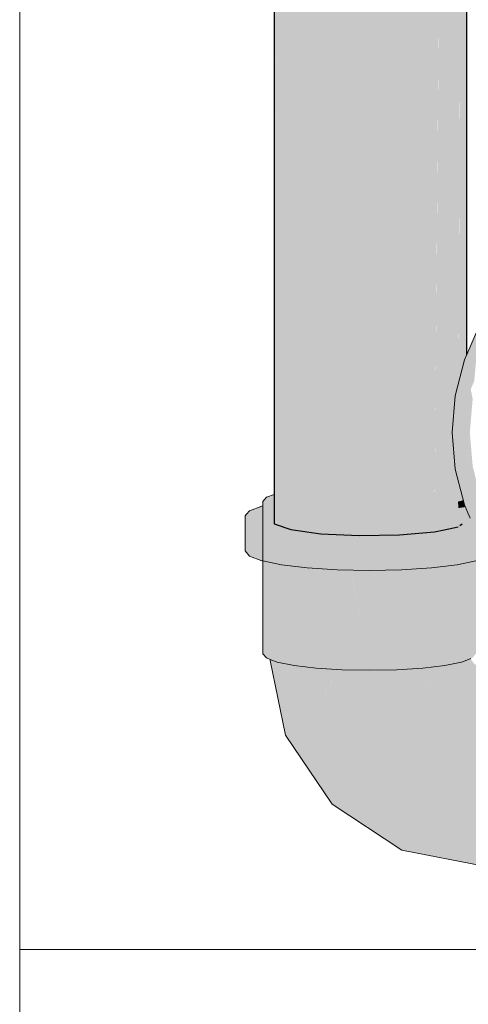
# Model space of a CAD drawing. Header units: millimetres. Extents: x 321 to 585, y -277 to 9.
# Tile 151 of 256: x 478.261 to 478.728, y -250.605 to -249.579. Entities that reach past the tile are written whole.
import ezdxf

# ---------------------------------------------------------------- set-up
doc = ezdxf.new("R2010")
doc.units = ezdxf.units.MM
doc.header["$MEASUREMENT"] = 0
for name, color, linetype, lineweight in [('CV-Condutos', 1, 'Continuous', 25), ('CV-Conexões', 9, 'Continuous', 18), ('IFC-Pilar-Contorno', 83, 'Continuous', 5), ('IFC-Viga-Contorno', 66, 'Continuous', 5), ('TQ-Conexões', 9, 'Continuous', 18)]:
    doc.layers.add(name, color=color, linetype=linetype, lineweight=lineweight)

msp = doc.modelspace()

# ---------------------------------------------------------------- hatches: boundary and pattern name
at = {"layer": 'CV-Condutos', "linetype": 'Continuous'}
for points in [[(478.5258, -250.0734), (478.5257, -250.0807), (478.5257, -250.083), (478.5256, -250.104), (478.5428, -250.11), (478.5428, -250.0795), (478.5428, -250.0743), (478.5428, -250.0671), (478.5369, -250.0693), (478.5428, -250.0671), (478.5428, -250.0468), (478.5302, -250.0617), (478.5293, -250.0627), (478.5302, -250.0617), (478.5428, -250.0468), (478.5428, -250.0399), (478.5428, -247.469), (478.5408, -247.4687), (478.5405, -247.4687), (478.5259, -250.0598), (478.5258, -250.0668), (478.5259, -250.0598), (478.5387, -247.7844), (478.5393, -247.682), (478.5399, -247.5697), (478.5401, -247.5385), (478.5402, -247.5261), (478.5368, -247.4703), (478.5402, -247.5261), (478.5405, -247.4716), (478.5403, -247.4686), (478.5384, -247.4684), (478.5384, -247.4709), (478.5384, -247.4684), (478.5382, -247.4683), (478.5367, -247.4681), (478.5346, -247.4678), (478.5345, -247.4678), (478.5346, -247.4695), (478.5345, -247.4678), (478.5339, -247.4677), (478.5339, -247.4693), (478.5359, -247.5261), (478.5361, -247.5385), (478.5368, -247.5697), (478.5361, -247.5385), (478.5345, -247.5385), (478.5355, -247.5697), (478.5354, -247.5697), (478.5355, -247.5697), (478.5345, -247.5385), (478.5361, -247.5385), (478.5359, -247.5261), (478.5339, -247.4693), (478.5339, -247.4677), (478.533, -247.4676), (478.5328, -247.4676), (478.533, -247.469), (478.5328, -247.4676), (478.5295, -247.4671), (478.5266, -247.4667), (478.5296, -247.4678), (478.5266, -247.4667), (478.5256, -247.4664), (478.5257, -247.4666), (478.534, -247.5261), (478.5343, -247.5385), (478.5348, -247.5697), (478.5343, -247.5385), (478.534, -247.5261), (478.5256, -247.4664), (478.5256, -247.5261), (478.5265, -247.5385), (478.5288, -247.5697), (478.5368, -247.682), (478.5288, -247.5697), (478.5281, -247.5697), (478.5288, -247.5697), (478.5265, -247.5385), (478.5256, -247.5261), (478.5256, -247.5385), (478.5257, -247.5697), (478.5257, -247.682), (478.5257, -247.7189), (478.5257, -247.682), (478.5256, -247.5697), (478.5256, -247.682), (478.5256, -247.7186), (478.5256, -250.0601), (478.5257, -250.0669)], [(478.5428, -247.4709), (478.5428, -250.11), (478.5699, -247.4728), (478.5699, -247.4723), (478.5697, -247.4723), (478.5687, -247.4722), (478.5641, -247.472), (478.5428, -247.469)], [(478.5699, -247.4723), (478.5428, -250.11), (478.5741, -250.1144), (478.5741, -247.4725), (478.5708, -247.4723)], [(478.6812, -248.0241), (478.6737, -247.7374), (478.6667, -247.4735), (478.6667, -247.4732), (478.6623, -247.4736), (478.6598, -247.4736), (478.6598, -247.4738), (478.6598, -247.4736), (478.6597, -247.4736), (478.6561, -247.4737), (478.6561, -247.4741), (478.6561, -247.755), (478.6561, -247.4737), (478.6525, -247.4737), (478.6506, -247.4738), (478.6466, -247.7646), (478.6561, -248.0492), (478.6466, -247.7646), (478.633, -247.4741), (478.6283, -247.4741), (478.6257, -247.4742), (478.6184, -247.4743), (478.6142, -247.4744), (478.6343, -247.7768), (478.6142, -247.4744), (478.6142, -247.797), (478.6425, -248.0628), (478.6142, -247.797), (478.6089, -247.4742), (478.5908, -247.4733), (478.5866, -247.4731), (478.5844, -247.473), (478.6045, -247.8067), (478.5844, -247.473), (478.5774, -247.4726), (478.5741, -247.4725), (478.5741, -247.8371), (478.5741, -248.1311), (478.5741, -250.1144), (478.6142, -250.1164), (478.6006, -248.1046), (478.5932, -247.8179), (478.6006, -248.1046), (478.6006, -248.1047), (478.6043, -248.101), (478.6006, -248.1047), (478.6006, -248.1049), (478.6142, -250.1164), (478.6142, -248.0913), (478.6142, -248.0911), (478.6142, -248.091), (478.6142, -250.1164), (478.6561, -250.1157), (478.6926, -250.1125), (478.7098, -247.9955), (478.7174, -247.9879), (478.7174, -247.7556), (478.7174, -247.9602), (478.7174, -247.9712), (478.723, -247.9657), (478.7174, -247.9712), (478.7174, -247.9877), (478.7235, -247.9817), (478.7235, -247.9818), (478.7235, -247.9817), (478.7236, -247.9663), (478.7235, -247.9651), (478.719, -247.754), (478.7188, -247.7542), (478.7185, -247.7545), (478.7188, -247.7542), (478.719, -247.754), (478.7236, -247.9663), (478.7242, -247.7488), (478.7236, -247.9651), (478.7236, -247.9663), (478.7246, -247.9806), (478.7246, -247.9807), (478.7246, -247.9808), (478.7262, -247.9792), (478.7261, -247.9793), (478.7256, -247.9797), (478.7257, -247.9796), (478.7256, -247.9797), (478.7261, -247.9793), (478.7262, -247.9792), (478.7262, -247.9791), (478.7262, -247.979), (478.7246, -247.9674), (478.7246, -247.9641), (478.7244, -247.7486), (478.7243, -247.7045), (478.7244, -247.6868), (478.7177, -247.6935), (478.718, -247.7108), (478.7177, -247.6936), (478.7174, -247.6939), (478.7178, -247.7111), (478.7174, -247.6938), (478.7174, -247.7114), (478.7174, -247.6939), (478.7123, -247.699), (478.7126, -247.7163), (478.7133, -247.7596), (478.713, -247.76), (478.7133, -247.7596), (478.7126, -247.7163), (478.7122, -247.699), (478.7121, -247.7168), (478.7117, -247.7612), (478.7121, -247.7168), (478.7122, -247.699), (478.7045, -247.7067), (478.7048, -247.7241), (478.7056, -247.7674), (478.7048, -247.7241), (478.7045, -247.7068), (478.6927, -247.7186), (478.6937, -247.7352), (478.6963, -247.7767), (478.6954, -247.7776), (478.6963, -247.7767), (478.6937, -247.7352), (478.6926, -247.7184), (478.6926, -247.7362), (478.6926, -247.7803), (478.6926, -248.0127), (478.6847, -247.7263)], [(478.726, -249.9242), (478.7259, -249.8303), (478.7236, -247.9663), (478.7202, -249.8981), (478.7225, -249.9249), (478.7202, -249.8981), (478.7236, -247.9663), (478.7181, -249.8724), (478.7179, -249.9257), (478.7226, -249.9271), (478.7179, -249.9257), (478.7179, -249.9466), (478.7179, -249.9563), (478.7183, -249.9545), (478.7185, -249.9539), (478.7232, -249.9343), (478.7231, -249.9329), (478.7232, -249.9343), (478.7251, -249.9278), (478.7232, -249.9343), (478.7185, -249.9539), (478.7233, -249.9349), (478.7237, -249.9334), (478.726, -249.9281), (478.7261, -249.9279), (478.7261, -249.9239), (478.7259, -249.8303)], [(478.7262, -249.9234), (478.7262, -249.8263), (478.7262, -247.9793), (478.7262, -247.9792), (478.7248, -247.9806), (478.7253, -247.9801), (478.7248, -247.9806), (478.7246, -247.9808), (478.7252, -247.9802), (478.7246, -247.9808), (478.7239, -247.9815), (478.7236, -247.9818), (478.7246, -247.9809), (478.7236, -247.9818), (478.7236, -247.9819), (478.7259, -249.8303), (478.7261, -249.9239), (478.7259, -249.8293), (478.7261, -249.9239), (478.726, -249.8287), (478.7262, -249.9234), (478.7261, -249.8272)], [(478.7174, -250.1071), (478.7175, -250.0866), (478.7175, -250.0601), (478.7174, -250.0599), (478.7173, -250.0594), (478.7173, -250.0592), (478.7174, -250.0859), (478.7173, -250.0592), (478.7166, -250.0565), (478.7162, -250.055), (478.7173, -250.0849), (478.7162, -250.055), (478.7142, -250.0472), (478.7167, -250.0775), (478.7142, -250.0472), (478.711, -250.0089), (478.7133, -250.0436), (478.711, -250.0089), (478.7142, -249.9707), (478.7169, -249.9601), (478.7174, -249.958), (478.7179, -249.9563), (478.7179, -249.9257), (478.7235, -247.9819), (478.7235, -247.9819), (478.7184, -247.987), (478.7203, -247.9851), (478.7197, -247.9857), (478.7203, -247.9851), (478.7184, -247.987), (478.7174, -247.9879), (478.7174, -247.988), (478.7174, -247.9879), (478.7149, -247.9905), (478.7174, -247.9879), (478.7098, -247.9955), (478.7109, -247.9945), (478.7098, -247.9955), (478.7114, -247.9939), (478.7137, -247.9917), (478.7174, -247.9881), (478.7174, -249.932), (478.7174, -247.9881), (478.7137, -247.9917), (478.7128, -247.9926), (478.7137, -247.9917), (478.7114, -247.9939), (478.7098, -247.9955), (478.7098, -247.9956), (478.7098, -247.9956), (478.7168, -249.9393), (478.7098, -247.9955), (478.7103, -249.9863), (478.7098, -247.9955), (478.6951, -249.8161), (478.6938, -249.9667), (478.7045, -250.0089), (478.7094, -249.9895), (478.7045, -250.0089), (478.706, -250.0148), (478.7062, -250.0155), (478.7096, -249.9912), (478.7098, -249.9939), (478.7096, -249.9912), (478.708, -250.0227), (478.7094, -250.0283), (478.708, -250.0227), (478.7096, -249.9912), (478.7062, -250.0155), (478.7078, -250.0218), (478.7062, -250.0155), (478.706, -250.0148), (478.7045, -250.0089), (478.6938, -249.9667), (478.6931, -250.054), (478.6926, -250.1125), (478.7026, -250.1103)], [(478.7261, -249.9239), (478.7261, -249.9279), (478.7262, -249.9276), (478.7262, -249.9234), (478.726, -249.8287)], [(478.7262, -249.9276), (478.7262, -249.9234), (478.7262, -249.9234)], [(478.5256, -250.104), (478.5258, -250.0734), (478.5257, -250.0669), (478.5256, -250.0601), (478.5256, -250.067), (478.5256, -250.0735)], [(478.7233, -250.083), (478.7225, -250.0797), (478.7221, -250.0783), (478.7176, -250.0604), (478.7175, -250.0705), (478.7175, -250.0866), (478.7174, -250.1071), (478.7186, -250.1005), (478.7222, -250.0812), (478.7186, -250.1005), (478.7191, -250.1059), (478.7215, -250.1041), (478.7232, -250.0835)], [(478.7175, -250.0866), (478.7176, -250.0604), (478.7175, -250.0601)]]:
    msp.add_hatch(color=11, dxfattribs=at).paths.add_polyline_path(points)
at = {"layer": 'CV-Conexões', "linetype": 'Continuous'}
for points in [[(478.5256, -250.0741), (478.5256, -250.0735), (478.5176, -250.0765), (478.5138, -250.081), (478.5138, -250.0852), (478.5139, -250.0854), (478.5139, -250.0852), (478.5139, -250.0854), (478.517, -250.0848), (478.5165, -250.0842), (478.5175, -250.0838), (478.5165, -250.0842), (478.517, -250.0848), (478.5184, -250.0845), (478.517, -250.0848), (478.5139, -250.0854), (478.5138, -250.0852), (478.5138, -250.0854), (478.5138, -250.1427), (478.5152, -250.143), (478.5138, -250.1427), (478.5138, -250.2394), (478.5176, -250.2439), (478.5152, -250.143), (478.5176, -250.2439), (478.5176, -250.1435), (478.5176, -250.2264), (478.5176, -250.2439), (478.5214, -250.2453), (478.5287, -250.2481), (478.519, -250.1438), (478.5287, -250.2481), (478.5216, -250.1443), (478.5176, -250.0855), (478.5256, -250.0862), (478.7163, -250.0727), (478.5256, -250.085), (478.7163, -250.0726), (478.5256, -250.0835), (478.5223, -250.0837), (478.5197, -250.083), (478.5223, -250.0837), (478.5256, -250.083), (478.5256, -250.0825), (478.5256, -250.0809), (478.5235, -250.0816), (478.5256, -250.0808), (478.5256, -250.0778), (478.5256, -250.076)], [(478.6027, -250.0674), (478.5223, -250.0837), (478.7209, -250.0724)], [(478.5616, -250.0672), (478.5235, -250.0816), (478.5693, -250.066)], [(478.7164, -250.074), (478.7163, -250.0727), (478.5256, -250.0862), (478.6535, -250.0977), (478.7176, -250.0877), (478.717, -250.081)], [(478.5138, -250.0854), (478.5127, -250.0856), (478.4998, -250.0905), (478.4969, -250.094), (478.4954, -250.0957), (478.4981, -250.0944), (478.4954, -250.0957), (478.4954, -250.1324), (478.4998, -250.1377), (478.5127, -250.1425), (478.4998, -250.1009), (478.5127, -250.1425), (478.5138, -250.1427), (478.5138, -250.1408), (478.5138, -250.1427), (478.5333, -250.1467), (478.5601, -250.1499), (478.5601, -250.1131), (478.5127, -250.1058), (478.5333, -250.1099), (478.5138, -250.106), (478.5127, -250.1058), (478.5138, -250.1059), (478.5256, -250.1076), (478.5428, -250.11), (478.5256, -250.104), (478.5428, -250.11), (478.5256, -250.1076), (478.5169, -250.1064), (478.5256, -250.1078), (478.5449, -250.1108), (478.5601, -250.1131), (478.5625, -250.1128), (478.5606, -250.1125), (478.5232, -250.1032), (478.5548, -250.1117), (478.5256, -250.1038), (478.5232, -250.1032), (478.5138, -250.1006), (478.5232, -250.1032), (478.5256, -250.1038), (478.5606, -250.1125), (478.5625, -250.1128), (478.5601, -250.1131), (478.5626, -250.1128), (478.7262, -250.0884), (478.5913, -250.0762), (478.5256, -250.1022), (478.5256, -250.0969), (478.5149, -250.1003), (478.5138, -250.0999), (478.4994, -250.0949), (478.4985, -250.0945), (478.4994, -250.0949), (478.5138, -250.0999), (478.5149, -250.1003), (478.5256, -250.0969), (478.5256, -250.0896), (478.5138, -250.092), (478.5138, -250.0888), (478.5138, -250.0867)], [(478.7216, -250.0798), (478.717, -250.081), (478.7176, -250.0877), (478.7242, -250.0867), (478.7246, -250.0866), (478.7237, -250.0845), (478.7224, -250.0796)], [(478.7307, -250.1006), (478.7297, -250.0982), (478.7278, -250.0939), (478.7269, -250.0919), (478.7262, -250.0903), (478.7252, -250.088), (478.7262, -250.0929), (478.7262, -250.1007), (478.7262, -250.0929), (478.7252, -250.088), (478.725, -250.0876), (478.7249, -250.0874), (478.7247, -250.0868), (478.7033, -250.0932), (478.7262, -250.0864), (478.6535, -250.0977), (478.5176, -250.0855), (478.5961, -250.0977), (478.5993, -250.1157), (478.6057, -250.116), (478.6238, -250.1163), (478.6248, -250.1163), (478.6281, -250.1162), (478.6248, -250.0983), (478.6281, -250.1162), (478.6343, -250.1161), (478.6535, -250.1158), (478.6551, -250.1158), (478.6561, -250.1157), (478.6566, -250.1157), (478.6624, -250.1152), (478.6803, -250.1136), (478.6829, -250.1133), (478.6803, -250.0959), (478.6829, -250.1133), (478.6878, -250.1129), (478.6926, -250.1125), (478.7033, -250.1102), (478.7067, -250.1094), (478.7174, -250.1071), (478.7192, -250.1059), (478.7196, -250.1055), (478.7209, -250.0896), (478.7236, -250.1026), (478.7209, -250.0896), (478.7196, -250.1055), (478.7209, -250.1046), (478.7218, -250.104), (478.7249, -250.1449), (478.7219, -250.1038), (478.7262, -250.1152)], [(478.5176, -250.0855), (478.5187, -250.1016), (478.5207, -250.1023), (478.5256, -250.104), (478.5287, -250.1051), (478.5256, -250.0997), (478.5287, -250.1051), (478.5319, -250.1062), (478.544, -250.1102), (478.5287, -250.0896), (478.544, -250.1102), (478.5444, -250.1102), (478.5463, -250.1105), (478.551, -250.1112), (478.5667, -250.1134), (478.5463, -250.0932), (478.5256, -250.0885), (478.5463, -250.0932), (478.5667, -250.1134), (478.5693, -250.1137), (478.5723, -250.1141), (478.5782, -250.1146), (478.5693, -250.0959), (478.5782, -250.1146), (478.5935, -250.1154), (478.5961, -250.1155), (478.5993, -250.1157), (478.5961, -250.0977), (478.5256, -250.0876), (478.5961, -250.0977), (478.5256, -250.0867)], [(478.7254, -250.0885), (478.5626, -250.1128), (478.5601, -250.1131), (478.5601, -250.1137), (478.5601, -250.1499), (478.5691, -250.1141), (478.5601, -250.1499), (478.59, -250.1166), (478.5912, -250.1153), (478.5741, -250.1144), (478.5912, -250.1153), (478.5692, -250.1137), (478.5912, -250.1153), (478.5913, -250.1151), (478.5913, -250.1168), (478.5913, -250.1519), (478.6244, -250.1163), (478.5913, -250.1519), (478.6248, -250.1526), (478.6583, -250.1519), (478.6248, -250.1163), (478.6583, -250.1519), (478.6252, -250.1162), (478.6248, -250.1158), (478.6252, -250.1162), (478.6271, -250.1183), (478.6561, -250.1157), (478.6583, -250.1155), (478.6271, -250.1183), (478.6583, -250.1519), (478.6895, -250.1499), (478.7163, -250.1467), (478.7358, -250.1427), (478.7369, -250.1425), (478.7369, -250.1146), (478.7366, -250.114), (478.7358, -250.1121), (478.7348, -250.1099), (478.7344, -250.1089), (478.7333, -250.1065), (478.7163, -250.1099), (478.6895, -250.1131), (478.6586, -250.1155), (478.6895, -250.1131), (478.7023, -250.1116), (478.6745, -250.1141), (478.7023, -250.1116), (478.7163, -250.1099), (478.6583, -250.1151), (478.5658, -250.1132), (478.5627, -250.1128), (478.5658, -250.1132), (478.6583, -250.1151), (478.696, -250.1117), (478.7163, -250.1099), (478.7369, -250.1058), (478.7076, -250.1092), (478.7159, -250.1083), (478.7168, -250.1073), (478.7159, -250.1083), (478.7174, -250.1071), (478.7159, -250.1083), (478.7262, -250.107), (478.7332, -250.1062), (478.7329, -250.1055), (478.7322, -250.104), (478.7278, -250.1049), (478.7262, -250.1053), (478.7175, -250.1071), (478.7262, -250.1053), (478.7278, -250.1049), (478.7322, -250.104), (478.7308, -250.1009), (478.7298, -250.0985), (478.7262, -250.101), (478.7262, -250.1007), (478.7262, -250.0968), (478.7262, -250.0964), (478.7262, -250.095), (478.7262, -250.0933), (478.7262, -250.0905)], [(478.5169, -250.1064), (478.5428, -250.11), (478.5138, -250.1059)], [(478.5463, -250.1105), (478.5463, -250.1482), (478.5613, -250.15)], [(478.5913, -250.1151), (478.5601, -250.1499), (478.5913, -250.1519)], [(478.5961, -250.1522), (478.5961, -250.1175), (478.5784, -250.115)], [(478.683, -250.1145), (478.6883, -250.15), (478.7033, -250.1482)], [(478.6248, -250.1526), (478.5995, -250.1167), (478.6061, -250.1529), (478.6248, -250.2567), (478.6535, -250.2561), (478.6535, -250.152), (478.6346, -250.1524)], [(478.5216, -250.1443), (478.5256, -250.2032), (478.5287, -250.2481), (478.5287, -250.1457), (478.5256, -250.1451)], [(478.5287, -250.1461), (478.5287, -250.2481), (478.5401, -250.1481), (478.5399, -250.1475), (478.5333, -250.1467), (478.5287, -250.1457)], [(478.7209, -250.1461), (478.7209, -250.1457), (478.7163, -250.1467), (478.7147, -250.1469), (478.7147, -250.147), (478.7033, -250.2516), (478.7209, -250.2481)], [(478.7358, -250.2394), (478.7358, -250.1427), (478.7334, -250.1432), (478.732, -250.1435), (478.7262, -250.1447), (478.7249, -250.1449), (478.7262, -250.163), (478.7249, -250.1449), (478.7243, -250.145), (478.7209, -250.1457), (478.7209, -250.1973), (478.7262, -250.2006), (478.7262, -250.1756), (478.7262, -250.1691), (478.7262, -250.1756), (478.7262, -250.2006), (478.7209, -250.1973), (478.7209, -250.2481), (478.7262, -250.2235), (478.7209, -250.2481), (478.7262, -250.2461), (478.7304, -250.2445), (478.732, -250.2439)], [(478.5401, -250.1475), (478.5287, -250.2481), (478.5463, -250.2516), (478.5463, -250.1482)], [(478.5463, -250.149), (478.5463, -250.2516), (478.5613, -250.15), (478.5601, -250.1499), (478.5463, -250.1482)], [(478.5613, -250.1499), (478.5463, -250.2516), (478.5693, -250.2544), (478.5961, -250.2561), (478.5785, -250.151), (478.5693, -250.1505)], [(478.5786, -250.1516), (478.5961, -250.2561), (478.5961, -250.1522), (478.596, -250.152), (478.5913, -250.1519), (478.5785, -250.151)], [(478.5961, -250.152), (478.5961, -250.2561), (478.6248, -250.2567), (478.6059, -250.1522)], [(478.6535, -250.1522), (478.6535, -250.2561), (478.6803, -250.2544), (478.6628, -250.1518), (478.6627, -250.1516), (478.6583, -250.1519), (478.6535, -250.152)], [(478.6803, -250.1505), (478.6627, -250.1516), (478.6803, -250.2544), (478.7033, -250.2516), (478.6883, -250.1499)], [(478.7033, -250.149), (478.7033, -250.1482), (478.6895, -250.1499), (478.6883, -250.15), (478.7033, -250.2516)], [(478.7033, -250.2516), (478.7147, -250.1469), (478.7033, -250.1482)], [(478.5214, -250.2453), (478.5216, -250.2466), (478.5373, -250.3242), (478.54, -250.2523), (478.5401, -250.2504), (478.5357, -250.2495), (478.5287, -250.2481)], [(478.7444, -250.4609), (478.7444, -250.4507), (478.7444, -250.405), (478.7444, -250.3411), (478.7444, -250.2836), (478.7444, -250.2543), (478.7387, -250.2531), (478.7338, -250.2499), (478.731, -250.2809), (478.7338, -250.2499), (478.7305, -250.2451), (478.7197, -250.2734), (478.711, -250.3346), (478.7197, -250.2734), (478.7305, -250.2451), (478.7304, -250.2445), (478.7236, -250.2471), (478.7121, -250.2622), (478.6827, -250.3159), (478.6863, -250.3936), (478.6827, -250.3159), (478.7121, -250.2622), (478.7097, -250.2503), (478.7073, -250.2508), (478.6638, -250.2879), (478.637, -250.361), (478.6662, -250.4354), (478.637, -250.361), (478.6638, -250.2879), (478.6573, -250.2559), (478.6562, -250.2559), (478.604, -250.3123), (478.5927, -250.2559), (478.592, -250.2559), (478.5557, -250.3262), (478.6, -250.3917), (478.5557, -250.3262), (478.5405, -250.2505), (478.5401, -250.2504), (478.5373, -250.3242), (478.5859, -250.3961), (478.6586, -250.4441)], [(478.7236, -250.2471), (478.7209, -250.2481), (478.7097, -250.2503), (478.71, -250.2521), (478.7121, -250.2622), (478.7232, -250.2476)], [(478.5405, -250.2505), (478.5406, -250.251), (478.5409, -250.2526), (478.553, -250.2533), (478.5409, -250.2526), (478.5557, -250.3262), (478.5896, -250.2604), (478.5555, -250.2535), (478.5896, -250.2604), (478.5914, -250.257), (478.592, -250.2559), (478.5781, -250.255), (478.5693, -250.2544), (478.5613, -250.2539), (478.5693, -250.2544), (478.5573, -250.253), (478.5463, -250.2516)], [(478.5935, -250.26), (478.604, -250.3123), (478.6527, -250.2597), (478.6549, -250.2573), (478.6561, -250.2561), (478.6562, -250.2559), (478.6535, -250.2561), (478.6303, -250.2566), (478.6397, -250.257), (478.6303, -250.2566), (478.6248, -250.2567), (478.6112, -250.2564), (478.6167, -250.2569), (478.6112, -250.2564), (478.5972, -250.2561), (478.5961, -250.2561), (478.6126, -250.2569), (478.6279, -250.2578), (478.6126, -250.2569), (478.6123, -250.257), (478.6126, -250.2569), (478.5961, -250.2561), (478.6099, -250.257), (478.5961, -250.2561), (478.5927, -250.2559), (478.5927, -250.256), (478.6091, -250.257), (478.6248, -250.258), (478.6091, -250.257), (478.5927, -250.256), (478.593, -250.2573)], [(478.7073, -250.2508), (478.7033, -250.2516), (478.6803, -250.2544), (478.6573, -250.2559), (478.6576, -250.2571), (478.6583, -250.2608), (478.6941, -250.2535), (478.7018, -250.253), (478.6941, -250.2535), (478.6583, -250.2608), (478.6638, -250.2879), (478.7049, -250.2528), (478.7068, -250.2512)]]:
    msp.add_hatch(color=241, dxfattribs=at).paths.add_polyline_path(points)
at = {"layer": 'TQ-Conexões', "linetype": 'Continuous'}
for points in [[(478.7356, -250.0827), (478.7358, -250.0853), (478.7365, -250.0932), (478.7378, -250.1096), (478.7385, -250.1184), (478.7391, -250.1196), (478.7367, -250.0931), (478.7358, -250.0826), (478.7354, -250.0804), (478.7356, -250.0827), (478.7354, -250.0804), (478.7339, -250.0621), (478.7307, -250.0549), (478.734, -250.0624), (478.7339, -250.0621), (478.7354, -250.0804), (478.7358, -250.0826), (478.7358, -250.0665), (478.7358, -250.0577), (478.7324, -250.0442), (478.7303, -250.0539), (478.7262, -250.0841), (478.7303, -250.0539), (478.7262, -250.0727), (478.7284, -250.0287), (478.7294, -250.0089), (478.7281, -250.0271), (478.7262, -250.0514), (478.7262, -250.0481), (478.7262, -250.0089), (478.724, -250.0747), (478.7262, -250.0089), (478.7262, -249.9698), (478.7262, -249.9665), (478.726, -249.9672), (478.7262, -249.9665), (478.7262, -250.0089), (478.7262, -250.0514), (478.7294, -250.0089), (478.7324, -249.9737), (478.7262, -249.9451), (478.7303, -249.964), (478.7339, -249.9558), (478.7339, -249.9554), (478.7385, -249.9005), (478.7339, -249.9554), (478.7339, -249.9558), (478.734, -249.9555), (478.7391, -249.8982), (478.7385, -249.8995), (478.7262, -249.9276), (478.7237, -249.9334), (478.7233, -249.9354), (478.711, -250.0089), (478.7233, -250.0825), (478.7237, -250.0845), (478.7262, -250.0903), (478.7262, -250.0864), (478.7262, -250.0903), (478.7297, -250.0982), (478.7358, -250.1121), (478.7385, -250.1184), (478.7378, -250.1096), (478.7358, -250.0937), (478.7378, -250.1096), (478.7365, -250.0932), (478.7358, -250.0853)], [(478.7142, -249.9707), (478.711, -250.0089), (478.7237, -249.9334)], [(478.711, -250.0089), (478.7142, -250.0472), (478.7237, -250.0845)], [(478.7262, -250.0727), (478.7324, -250.0442), (478.7294, -250.0089)]]:
    msp.add_hatch(color=93, dxfattribs=at).paths.add_polyline_path(points)

# ---------------------------------------------------------------- linework, layer by layer
at = {"layer": 'CV-Condutos'}
for p, q in [((478.5256, -247.7186), (478.5256, -250.0601)), ((478.7262, -249.8263), (478.7262, -247.9793)), ((478.7262, -249.9234), (478.7262, -249.8263)), ((478.7262, -249.9276), (478.7262, -249.9234)), ((478.5256, -250.0601), (478.5256, -250.067)), ((478.5256, -250.067), (478.5256, -250.0735)), ((478.5256, -250.0735), (478.5256, -250.104)), ((478.5256, -250.104), (478.5428, -250.11)), ((478.7191, -250.1059), (478.7215, -250.1041)), ((478.5428, -250.11), (478.5741, -250.1144)), ((478.5741, -250.1144), (478.6142, -250.1164)), ((478.6561, -250.1157), (478.6926, -250.1125)), ((478.6926, -250.1125), (478.7026, -250.1103)), ((478.7026, -250.1103), (478.7174, -250.1071)), ((478.6142, -250.1164), (478.6561, -250.1157))]:
    msp.add_line(p, q, dxfattribs=at)
at = {"layer": 'CV-Conexões'}
for p, q in [((478.5256, -250.0735), (478.5176, -250.0765)), ((478.5176, -250.0765), (478.5138, -250.081)), ((478.5138, -250.081), (478.5138, -250.0852)), ((478.4969, -250.094), (478.4954, -250.0957)), ((478.4998, -250.0905), (478.4969, -250.094)), ((478.5127, -250.0856), (478.4998, -250.0905)), ((478.5138, -250.0854), (478.5127, -250.0856)), ((478.5138, -250.0852), (478.5138, -250.0854)), ((478.5138, -250.0854), (478.5138, -250.1427)), ((478.4954, -250.0957), (478.4954, -250.1324)), ((478.4954, -250.1324), (478.4998, -250.1377)), ((478.4998, -250.1377), (478.5127, -250.1425)), ((478.5127, -250.1425), (478.5138, -250.1427)), ((478.5138, -250.1427), (478.5138, -250.2394)), ((478.5138, -250.1427), (478.5333, -250.1467)), ((478.7163, -250.1467), (478.7358, -250.1427)), ((478.5333, -250.1467), (478.5601, -250.1499)), ((478.5601, -250.1499), (478.5913, -250.1519)), ((478.5913, -250.1519), (478.6248, -250.1526)), ((478.6248, -250.1526), (478.6583, -250.1519)), ((478.6583, -250.1519), (478.6895, -250.1499)), ((478.6895, -250.1499), (478.7163, -250.1467)), ((478.5138, -250.2394), (478.5176, -250.2439)), ((478.5176, -250.2439), (478.5214, -250.2453)), ((478.5214, -250.2453), (478.5216, -250.2466)), ((478.5214, -250.2453), (478.5287, -250.2481)), ((478.5216, -250.2466), (478.5373, -250.3242)), ((478.5287, -250.2481), (478.5463, -250.2516)), ((478.7033, -250.2516), (478.7209, -250.2481)), ((478.7209, -250.2481), (478.7262, -250.2461)), ((478.7262, -250.2461), (478.7304, -250.2445)), ((478.5463, -250.2516), (478.5693, -250.2544)), ((478.5693, -250.2544), (478.5961, -250.2561)), ((478.5961, -250.2561), (478.6248, -250.2567)), ((478.6248, -250.2567), (478.6535, -250.2561)), ((478.6535, -250.2561), (478.6803, -250.2544)), ((478.6803, -250.2544), (478.7033, -250.2516)), ((478.5373, -250.3242), (478.5859, -250.3961)), ((478.5859, -250.3961), (478.6586, -250.4441)), ((478.6586, -250.4441), (478.7444, -250.4609))]:
    msp.add_line(p, q, dxfattribs=at)
at = {"layer": 'IFC-Pilar-Contorno', "color": 7, "lineweight": 5}
for p, q in [((478.2605, -251.5475), (478.2605, -250.5475)), ((478.2605, -250.5475), (478.8605, -250.5475))]:
    msp.add_line(p, q, dxfattribs=at)
at = {"layer": 'IFC-Viga-Contorno', "color": 7, "lineweight": 5}
msp.add_line((478.2605, -250.5475), (478.2605, -238.5903), dxfattribs=at)
at = {"layer": 'TQ-Conexões'}
for p, q in [((478.7385, -249.8995), (478.7262, -249.9276)), ((478.7262, -249.9276), (478.7237, -249.9334)), ((478.7237, -249.9334), (478.7142, -249.9707)), ((478.7142, -249.9707), (478.711, -250.0089)), ((478.711, -250.0089), (478.7142, -250.0472)), ((478.7142, -250.0472), (478.7237, -250.0845)), ((478.7237, -250.0845), (478.7262, -250.0903)), ((478.7262, -250.0903), (478.7297, -250.0982))]:
    msp.add_line(p, q, dxfattribs=at)

doc.saveas('drawing.dxf')
